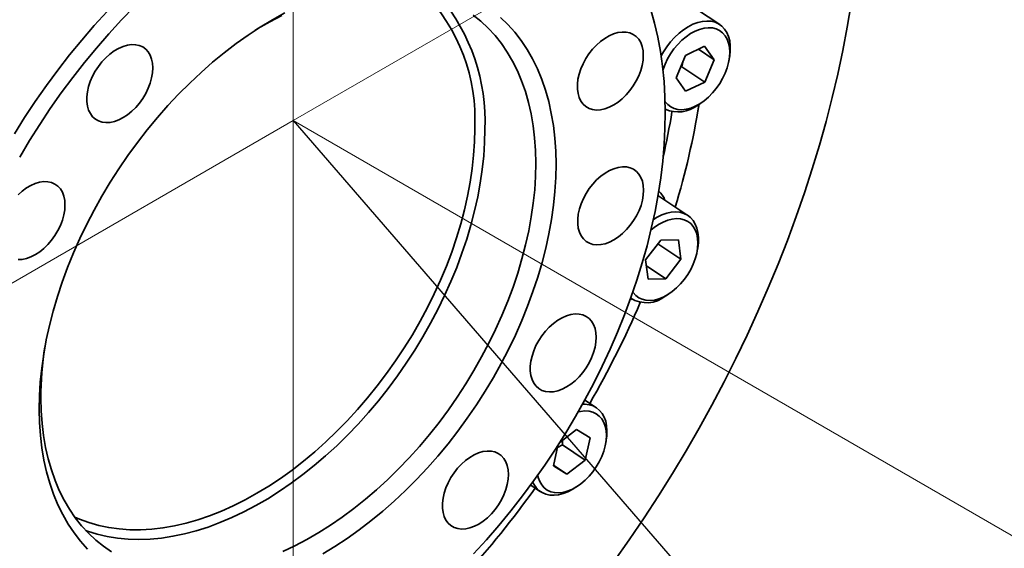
# Model space of a CAD drawing. Header units: millimetres. Extents: x -8713 to 3261, y -18743 to -8704.
# Tile 144 of 154: x 3161 to 3171, y -18297 to -18292. Entities that reach past the tile are written whole.
import ezdxf

# ---------------------------------------------------------------- set-up
doc = ezdxf.new("R2010")
doc.units = ezdxf.units.MM
doc.header["$LTSCALE"] = 10
doc.layers.add('1轮廓实线层', color=7, linetype='Continuous', lineweight=18)

msp = doc.modelspace()

# ---------------------------------------------------------------- linework, layer by layer
msp.add_line((3163.9041, -18292.7891), (3175.5955, -18306.2891))
at = {"color": 7, "linetype": 'Continuous', "lineweight": 35}
for p, q in [((3167.6332, -18294.5431), (3167.6599, -18294.5261)), ((3167.2818, -18294.5677), (3167.2965, -18294.5775)), ((3167.032, -18296.0173), (3167.0373, -18295.9861))]:
    msp.add_line(p, q, dxfattribs=at)
at = {"color": 7, "linetype": 'Continuous', "lineweight": 35, "flags": 128}
for points in [[(3166.937, -18294.9574), (3166.9339, -18294.9111), (3166.9251, -18294.8685), (3166.9105, -18294.8302), (3166.8905, -18294.797), (3166.8655, -18294.7694), (3166.8358, -18294.748), (3166.802, -18294.7331), (3166.7648, -18294.7251), (3166.7247, -18294.7239), (3166.6826, -18294.7298), (3166.6391, -18294.7424), (3166.595, -18294.7618), (3166.5511, -18294.7874), (3166.5082, -18294.8188), (3166.467, -18294.8555), (3166.4284, -18294.8968), (3166.3929, -18294.942), (3166.3613, -18294.9902), (3166.334, -18295.0407), (3166.3116, -18295.0925), (3166.2945, -18295.1446), (3166.2829, -18295.1963), (3166.2772, -18295.2464), (3166.2773, -18295.2942), (3166.2832, -18295.3387), (3166.295, -18295.3793), (3166.3123, -18295.4151), (3166.3349, -18295.4456), (3166.3623, -18295.4701), (3166.3941, -18295.4883), (3166.4296, -18295.4998), (3166.4684, -18295.5044), (3166.5096, -18295.5021), (3166.5525, -18295.4928), (3166.5964, -18295.4767), (3166.6405, -18295.4542), (3166.684, -18295.4257), (3166.7261, -18295.3915), (3166.7661, -18295.3524), (3166.8032, -18295.3091), (3166.8368, -18295.2623), (3166.8664, -18295.2128), (3166.8913, -18295.1615), (3166.9111, -18295.1095), (3166.9254, -18295.0575), (3166.9341, -18295.0065), (3166.937, -18294.9574)], [(3166.0581, -18296.3291), (3166.0551, -18296.2828), (3166.0462, -18296.2401), (3166.0316, -18296.2019), (3166.0116, -18296.1687), (3165.9866, -18296.1411), (3165.9569, -18296.1197), (3165.9232, -18296.1048), (3165.8859, -18296.0967), (3165.8459, -18296.0956), (3165.8037, -18296.1014), (3165.7602, -18296.1141), (3165.7161, -18296.1334), (3165.6722, -18296.159), (3165.6293, -18296.1905), (3165.5882, -18296.2272), (3165.5495, -18296.2685), (3165.5141, -18296.3137), (3165.4824, -18296.3619), (3165.4552, -18296.4124), (3165.4328, -18296.4642), (3165.4156, -18296.5163), (3165.4041, -18296.5679), (3165.3983, -18296.6181), (3165.3984, -18296.6658), (3165.4044, -18296.7104), (3165.4161, -18296.751), (3165.4334, -18296.7868), (3165.456, -18296.8172), (3165.4834, -18296.8418), (3165.5152, -18296.86), (3165.5508, -18296.8715), (3165.5895, -18296.8761), (3165.6307, -18296.8737), (3165.6736, -18296.8644), (3165.7175, -18296.8484), (3165.7616, -18296.8259), (3165.8051, -18296.7973), (3165.8472, -18296.7632), (3165.8872, -18296.7241), (3165.9243, -18296.6808), (3165.958, -18296.6339), (3165.9875, -18296.5845), (3166.0124, -18296.5332), (3166.0322, -18296.4811), (3166.0466, -18296.4291), (3166.0553, -18296.3781), (3166.0581, -18296.3291)]]:
    msp.add_lwpolyline(points, dxfattribs=at)
at = {"layer": '1轮廓实线层'}
for q in [(3163.9041, -18263.938), (3185.3825, -18280.3886), (3142.4258, -18305.1897), (3163.9041, -18317.5902), (3185.3825, -18305.1897)]:
    msp.add_line((3163.9041, -18292.7891), q, dxfattribs=at)
at = {"layer": '1轮廓实线层', "color": 7, "linetype": 'Continuous', "lineweight": 35}
for p, q in [((3168.173, -18291.8279), (3167.8341, -18291.6031)), ((3167.8311, -18292.1358), (3168.0217, -18292.0454)), ((3168.0217, -18292.0454), (3168.1174, -18292.179)), ((3167.7361, -18292.3599), (3167.8311, -18292.1358)), ((3167.9601, -18292.0746), (3168.1174, -18292.179)), ((3168.2668, -18292.1827), (3168.2721, -18292.1515)), ((3167.7807, -18292.2547), (3167.7936, -18292.2512)), ((3167.7936, -18292.2512), (3167.8081, -18292.1901)), ((3167.7936, -18292.2512), (3168.0225, -18292.4031)), ((3168.1174, -18292.179), (3168.0225, -18292.4031)), ((3167.8318, -18292.4935), (3167.7361, -18292.3599)), ((3168.0225, -18292.4031), (3167.8318, -18292.4935)), ((3167.9523, -18292.6335), (3167.979, -18292.6165)), ((3167.9538, -18292.6967), (3167.9614, -18292.6521)), ((3167.8539, -18293.7376), (3167.555, -18293.5392)), ((3167.4314, -18294.1836), (3167.5824, -18293.9862)), ((3167.5551, -18294.0227), (3167.784, -18294.1746)), ((3167.5824, -18293.9862), (3167.7587, -18293.9816)), ((3167.7587, -18293.9816), (3167.784, -18294.1746)), ((3167.9478, -18294.0924), (3167.9531, -18294.0612)), ((3167.4567, -18294.3766), (3167.4314, -18294.1836)), ((3167.784, -18294.1746), (3167.633, -18294.372)), ((3167.4392, -18294.2434), (3167.633, -18294.372)), ((3167.633, -18294.372), (3167.4567, -18294.3766)), ((3166.9382, -18295.6625), (3166.8227, -18295.5858)), ((3166.5721, -18296.0102), (3166.7409, -18295.8811)), ((3166.7409, -18295.8811), (3166.8761, -18295.9632)), ((3166.5982, -18296.0342), (3166.6006, -18295.9885)), ((3166.8761, -18295.9632), (3166.8271, -18296.1861)), ((3166.5079, -18296.2448), (3166.5528, -18296.0406)), ((3166.5484, -18296.0602), (3166.5982, -18296.0342)), ((3166.5982, -18296.0342), (3166.8271, -18296.1861)), ((3166.8271, -18296.1861), (3166.643, -18296.3269)), ((3166.643, -18296.3269), (3166.5079, -18296.2448)), ((3166.5094, -18296.2382), (3166.643, -18296.3269)), ((3166.2809, -18296.4361), (3166.3808, -18296.5024)), ((3166.7175, -18296.468), (3166.7442, -18296.451))]:
    msp.add_line(p, q, dxfattribs=at)
at = {"layer": '1轮廓实线层', "color": 7, "linetype": 'Continuous', "lineweight": 35, "flags": 128}
for points in [[(3162.3164, -18291.6468), (3162.1866, -18291.7812), (3162.0596, -18291.9199), (3161.9356, -18292.0625), (3161.8147, -18292.2089), (3161.6972, -18292.3589), (3161.5833, -18292.5121), (3161.4731, -18292.6685), (3161.3668, -18292.8276), (3161.2646, -18292.9894), (3161.1667, -18293.1534)], [(3162.3164, -18291.6468), (3162.1866, -18291.7812), (3162.0596, -18291.9199), (3161.9356, -18292.0625), (3161.8147, -18292.2089), (3161.6972, -18292.3589), (3161.5833, -18292.5121), (3161.4731, -18292.6685), (3161.3668, -18292.8276), (3161.2646, -18292.9894), (3161.1667, -18293.1534)], [(3167.1162, -18297.1985), (3167.2681, -18296.9828), (3167.4162, -18296.7643), (3167.5603, -18296.5432), (3167.7003, -18296.3195), (3167.836, -18296.0936), (3167.9675, -18295.8656), (3168.0945, -18295.6356), (3168.2169, -18295.404), (3168.3347, -18295.1707), (3168.4478, -18294.9362), (3168.556, -18294.7005), (3168.6593, -18294.4638), (3168.7576, -18294.2263), (3168.8508, -18293.9883), (3168.9389, -18293.7499), (3169.0217, -18293.5114), (3169.0992, -18293.2728), (3169.1713, -18293.0344), (3169.2381, -18292.7965), (3169.2993, -18292.5591), (3169.355, -18292.3226), (3169.4051, -18292.087), (3169.4496, -18291.8526), (3169.4885, -18291.6196)], [(3161.1133, -18292.9223), (3161.2161, -18292.7585), (3161.323, -18292.5973), (3161.4339, -18292.4389), (3161.5485, -18292.2835), (3161.6668, -18292.1314), (3161.7884, -18291.9828), (3161.9133, -18291.838), (3162.0412, -18291.6971)], [(3161.1133, -18292.9223), (3161.2161, -18292.7585), (3161.323, -18292.5973), (3161.4339, -18292.4389), (3161.5485, -18292.2835), (3161.6668, -18292.1314), (3161.7884, -18291.9828), (3161.9133, -18291.838), (3162.0412, -18291.6971)], [(3161.3613, -18295.6787), (3161.364, -18295.544), (3161.3725, -18295.4068), (3161.3868, -18295.2675), (3161.407, -18295.1263), (3161.4329, -18294.9835), (3161.4645, -18294.8396), (3161.5017, -18294.6948), (3161.5445, -18294.5495), (3161.5927, -18294.4039), (3161.6463, -18294.2584), (3161.705, -18294.1134), (3161.7689, -18293.9691), (3161.8377, -18293.8259), (3161.9113, -18293.6842), (3161.9895, -18293.5442), (3162.0721, -18293.4062), (3162.159, -18293.2706), (3162.2499, -18293.1377), (3162.3447, -18293.0078), (3162.4431, -18292.8811), (3162.5449, -18292.758), (3162.6499, -18292.6388), (3162.7578, -18292.5236), (3162.8685, -18292.4128), (3162.9815, -18292.3066), (3163.0968, -18292.2053), (3163.214, -18292.1091), (3163.3329, -18292.0182), (3163.4531, -18291.9328), (3163.5745, -18291.8531), (3163.6968, -18291.7793), (3163.8196, -18291.7115)], [(3161.3613, -18295.6787), (3161.364, -18295.544), (3161.3725, -18295.4068), (3161.3868, -18295.2675), (3161.407, -18295.1263), (3161.4329, -18294.9835), (3161.4645, -18294.8396), (3161.5017, -18294.6948), (3161.5445, -18294.5495), (3161.5927, -18294.4039), (3161.6463, -18294.2584), (3161.705, -18294.1134), (3161.7689, -18293.9691), (3161.8377, -18293.8259), (3161.9113, -18293.6842), (3161.9895, -18293.5442), (3162.0721, -18293.4062), (3162.159, -18293.2706), (3162.2499, -18293.1377), (3162.3447, -18293.0078), (3162.4431, -18292.8811), (3162.5449, -18292.758), (3162.6499, -18292.6388), (3162.7578, -18292.5236), (3162.8685, -18292.4128), (3162.9815, -18292.3066), (3163.0968, -18292.2053), (3163.214, -18292.1091), (3163.3329, -18292.0182), (3163.4531, -18291.9328), (3163.5745, -18291.8531), (3163.6968, -18291.7793), (3163.8196, -18291.7115)], [(3163.7902, -18291.7367), (3163.6707, -18291.7997), (3163.5515, -18291.8687), (3163.5205, -18291.8877)], [(3163.7902, -18291.7367), (3163.6707, -18291.7997), (3163.5515, -18291.8687), (3163.5205, -18291.8877)], [(3163.8011, -18297.1005), (3163.9208, -18297.0438), (3164.0404, -18296.9808), (3164.1595, -18296.9118), (3164.2779, -18296.8369), (3164.3953, -18296.7563), (3164.5115, -18296.6701), (3164.6261, -18296.5787), (3164.739, -18296.4821), (3164.8497, -18296.3806), (3164.9582, -18296.2745), (3165.064, -18296.164), (3165.1671, -18296.0493), (3165.2671, -18295.9308), (3165.3638, -18295.8087), (3165.4569, -18295.6832), (3165.5464, -18295.5548), (3165.6318, -18295.4236), (3165.7132, -18295.29), (3165.7901, -18295.1543), (3165.8626, -18295.0168), (3165.9304, -18294.8779), (3165.9933, -18294.7378), (3166.0513, -18294.5969), (3166.1041, -18294.4555), (3166.1517, -18294.314), (3166.1939, -18294.1726), (3166.2306, -18294.0318), (3166.2618, -18293.8918), (3166.2874, -18293.7529), (3166.3073, -18293.6156), (3166.3214, -18293.48), (3166.3298, -18293.3466), (3166.3325, -18293.2156), (3166.3293, -18293.0874), (3166.3204, -18292.9622), (3166.3057, -18292.8403), (3166.2853, -18292.7221), (3166.2592, -18292.6078), (3166.2275, -18292.4976), (3166.1902, -18292.3918), (3166.1475, -18292.2907), (3166.0995, -18292.1945), (3166.0462, -18292.1035), (3165.9878, -18292.0177), (3165.9244, -18291.9376), (3165.8562, -18291.8631), (3165.7833, -18291.7946), (3165.7059, -18291.7321)], [(3163.8011, -18297.1005), (3163.9208, -18297.0438), (3164.0404, -18296.9808), (3164.1595, -18296.9118), (3164.2779, -18296.8369), (3164.3953, -18296.7563), (3164.5115, -18296.6701), (3164.6261, -18296.5787), (3164.739, -18296.4821), (3164.8497, -18296.3806), (3164.9582, -18296.2745), (3165.064, -18296.164), (3165.1671, -18296.0493), (3165.2671, -18295.9308), (3165.3638, -18295.8087), (3165.4569, -18295.6832), (3165.5464, -18295.5548), (3165.6318, -18295.4236), (3165.7132, -18295.29), (3165.7901, -18295.1543), (3165.8626, -18295.0168), (3165.9304, -18294.8779), (3165.9933, -18294.7378), (3166.0513, -18294.5969), (3166.1041, -18294.4555), (3166.1517, -18294.314), (3166.1939, -18294.1726), (3166.2306, -18294.0318), (3166.2618, -18293.8918), (3166.2874, -18293.7529), (3166.3073, -18293.6156), (3166.3214, -18293.48), (3166.3298, -18293.3466), (3166.3325, -18293.2156), (3166.3293, -18293.0874), (3166.3204, -18292.9622), (3166.3057, -18292.8403), (3166.2853, -18292.7221), (3166.2592, -18292.6078), (3166.2275, -18292.4976), (3166.1902, -18292.3918), (3166.1475, -18292.2907), (3166.0995, -18292.1945), (3166.0462, -18292.1035), (3165.9878, -18292.0177), (3165.9244, -18291.9376), (3165.8562, -18291.8631), (3165.7833, -18291.7946), (3165.7059, -18291.7321)], [(3165.9784, -18291.7555), (3166.0524, -18291.8272), (3166.1216, -18291.905), (3166.1859, -18291.9884), (3166.2452, -18292.0775), (3166.2992, -18292.1719), (3166.3479, -18292.2715), (3166.3912, -18292.3761), (3166.429, -18292.4853), (3166.4611, -18292.599), (3166.4875, -18292.7169), (3166.5082, -18292.8388), (3166.5231, -18292.9642), (3166.5322, -18293.0931), (3166.5354, -18293.225), (3166.5327, -18293.3597), (3166.5242, -18293.4969), (3166.5099, -18293.6363), (3166.4897, -18293.7775), (3166.4638, -18293.9202), (3166.4322, -18294.0641), (3166.395, -18294.2089), (3166.3522, -18294.3543), (3166.304, -18294.4998), (3166.2504, -18294.6453), (3166.1916, -18294.7903), (3166.1278, -18294.9346), (3166.059, -18295.0778), (3165.9854, -18295.2195), (3165.9072, -18295.3595), (3165.8246, -18295.4975), (3165.7377, -18295.6331), (3165.6468, -18295.766), (3165.552, -18295.8959), (3165.4536, -18296.0226), (3165.3518, -18296.1457), (3165.2468, -18296.265), (3165.1389, -18296.3801), (3165.0282, -18296.4909), (3164.9151, -18296.5971), (3164.7999, -18296.6984), (3164.6827, -18296.7946), (3164.5638, -18296.8855), (3164.4435, -18296.971), (3164.3222, -18297.0506), (3164.1999, -18297.1245)], [(3165.9784, -18291.7555), (3166.0524, -18291.8272), (3166.1216, -18291.905), (3166.1859, -18291.9884), (3166.2452, -18292.0775), (3166.2992, -18292.1719), (3166.3479, -18292.2715), (3166.3912, -18292.3761), (3166.429, -18292.4853), (3166.4611, -18292.599), (3166.4875, -18292.7169), (3166.5082, -18292.8388), (3166.5231, -18292.9642), (3166.5322, -18293.0931), (3166.5354, -18293.225), (3166.5327, -18293.3597), (3166.5242, -18293.4969), (3166.5099, -18293.6363), (3166.4897, -18293.7775), (3166.4638, -18293.9202), (3166.4322, -18294.0641), (3166.395, -18294.2089), (3166.3522, -18294.3543), (3166.304, -18294.4998), (3166.2504, -18294.6453), (3166.1916, -18294.7903), (3166.1278, -18294.9346), (3166.059, -18295.0778), (3165.9854, -18295.2195), (3165.9072, -18295.3595), (3165.8246, -18295.4975), (3165.7377, -18295.6331), (3165.6468, -18295.766), (3165.552, -18295.8959), (3165.4536, -18296.0226), (3165.3518, -18296.1457), (3165.2468, -18296.265), (3165.1389, -18296.3801), (3165.0282, -18296.4909), (3164.9151, -18296.5971), (3164.7999, -18296.6984), (3164.6827, -18296.7946), (3164.5638, -18296.8855), (3164.4435, -18296.971), (3164.3222, -18297.0506), (3164.1999, -18297.1245)], [(3165.71, -18297.1225), (3165.8371, -18296.9839), (3165.9611, -18296.8412), (3166.082, -18296.6948), (3166.1995, -18296.5448), (3166.3134, -18296.3916), (3166.4236, -18296.2352), (3166.5299, -18296.0761), (3166.632, -18295.9143), (3166.73, -18295.7503), (3166.8235, -18295.5842), (3166.9126, -18295.4163), (3166.9969, -18295.2469), (3167.0764, -18295.0762), (3167.1509, -18294.9046), (3167.2204, -18294.7322), (3167.2847, -18294.5594), (3167.3438, -18294.3864), (3167.3974, -18294.2135), (3167.4456, -18294.041), (3167.4883, -18293.8692), (3167.5254, -18293.6983), (3167.5568, -18293.5285), (3167.5826, -18293.3602), (3167.6025, -18293.1937), (3167.6167, -18293.0291), (3167.6251, -18292.8668), (3167.6277, -18292.707), (3167.6245, -18292.5499), (3167.6155, -18292.3959), (3167.6006, -18292.2451), (3167.58, -18292.0978), (3167.5536, -18291.9542), (3167.5216, -18291.8146), (3167.4839, -18291.6791)], [(3165.71, -18297.1225), (3165.8371, -18296.9839), (3165.9611, -18296.8412), (3166.082, -18296.6948), (3166.1995, -18296.5448), (3166.3134, -18296.3916), (3166.4236, -18296.2352), (3166.5299, -18296.0761), (3166.632, -18295.9143), (3166.73, -18295.7503), (3166.8235, -18295.5842), (3166.9126, -18295.4163), (3166.9969, -18295.2469), (3167.0764, -18295.0762), (3167.1509, -18294.9046), (3167.2204, -18294.7322), (3167.2847, -18294.5594), (3167.3438, -18294.3864), (3167.3974, -18294.2135), (3167.4456, -18294.041), (3167.4883, -18293.8692), (3167.5254, -18293.6983), (3167.5568, -18293.5285), (3167.5826, -18293.3602), (3167.6025, -18293.1937), (3167.6167, -18293.0291), (3167.6251, -18292.8668), (3167.6277, -18292.707), (3167.6245, -18292.5499), (3167.6155, -18292.3959), (3167.6006, -18292.2451), (3167.58, -18292.0978), (3167.5536, -18291.9542), (3167.5216, -18291.8146), (3167.4839, -18291.6791)], [(3167.5867, -18292.1413), (3167.609, -18292.1018), (3167.6429, -18292.0499), (3167.6807, -18292.0009), (3167.7218, -18291.9558), (3167.7654, -18291.915), (3167.811, -18291.8793), (3167.8579, -18291.8492), (3167.9053, -18291.8252), (3167.9525, -18291.8075), (3167.9989, -18291.7965), (3168.0437, -18291.7924), (3168.0862, -18291.7951), (3168.1258, -18291.8048), (3168.1619, -18291.8211), (3168.1939, -18291.8439), (3168.2214, -18291.8729), (3168.244, -18291.9075), (3168.2612, -18291.9473), (3168.2729, -18291.9916), (3168.2788, -18292.0398), (3168.2789, -18292.0912), (3168.2732, -18292.145), (3168.2721, -18292.1515)], [(3167.6261, -18292.5987), (3167.6268, -18292.5997), (3167.6521, -18292.6285), (3167.6821, -18292.6513), (3167.7163, -18292.6675), (3167.754, -18292.6769), (3167.7948, -18292.6794), (3167.8378, -18292.6748), (3167.8823, -18292.6633), (3167.9275, -18292.645), (3167.9728, -18292.6203), (3168.0173, -18292.5897), (3168.0602, -18292.5535), (3168.1008, -18292.5125), (3168.1385, -18292.4673), (3168.1725, -18292.4187), (3168.2023, -18292.3676), (3168.2275, -18292.3148), (3168.2474, -18292.2612), (3168.2619, -18292.2078), (3168.2707, -18292.1554), (3168.2735, -18292.105), (3168.2705, -18292.0574), (3168.2615, -18292.0134), (3168.2469, -18291.9738), (3168.2267, -18291.9392), (3168.2014, -18291.9103), (3168.1714, -18291.8876), (3168.1373, -18291.8714), (3168.0995, -18291.862), (3168.0588, -18291.8595), (3168.0158, -18291.8641), (3167.9713, -18291.8756), (3167.926, -18291.8939), (3167.8807, -18291.9186), (3167.8363, -18291.9492), (3167.7934, -18291.9854), (3167.7527, -18292.0264), (3167.7151, -18292.0716), (3167.681, -18292.1202), (3167.6512, -18292.1713), (3167.6261, -18292.2241), (3167.6061, -18292.2777), (3167.6048, -18292.2818)], [(3167.4084, -18292.1358), (3167.4054, -18292.0895), (3167.3965, -18292.0469), (3167.3819, -18292.0086), (3167.3619, -18291.9754), (3167.3369, -18291.9478), (3167.3072, -18291.9264), (3167.2735, -18291.9116), (3167.2362, -18291.9035), (3167.1962, -18291.9023), (3167.154, -18291.9082), (3167.1105, -18291.9208), (3167.0664, -18291.9402), (3167.0225, -18291.9658), (3166.9796, -18291.9972), (3166.9385, -18292.0339), (3166.8998, -18292.0752), (3166.8644, -18292.1204), (3166.8327, -18292.1686), (3166.8054, -18292.2191), (3166.783, -18292.2709), (3166.7659, -18292.323), (3166.7544, -18292.3747), (3166.7486, -18292.4248), (3166.7487, -18292.4726), (3166.7546, -18292.5171), (3166.7664, -18292.5577), (3166.7837, -18292.5935), (3166.8063, -18292.624), (3166.8337, -18292.6485), (3166.8655, -18292.6667), (3166.901, -18292.6782), (3166.9398, -18292.6828), (3166.981, -18292.6805), (3167.0239, -18292.6712), (3167.0678, -18292.6551), (3167.1119, -18292.6326), (3167.1554, -18292.6041), (3167.1975, -18292.5699), (3167.2375, -18292.5308), (3167.2746, -18292.4875), (3167.3083, -18292.4407), (3167.3378, -18292.3912), (3167.3627, -18292.34), (3167.3825, -18292.2879), (3167.3969, -18292.2359), (3167.4056, -18292.1849), (3167.4084, -18292.1358)], [(3167.4084, -18292.1358), (3167.4054, -18292.0895), (3167.3965, -18292.0469), (3167.3819, -18292.0086), (3167.3619, -18291.9754), (3167.3369, -18291.9478), (3167.3072, -18291.9264), (3167.2735, -18291.9116), (3167.2362, -18291.9035), (3167.1962, -18291.9023), (3167.154, -18291.9082), (3167.1105, -18291.9208), (3167.0664, -18291.9402), (3167.0225, -18291.9658), (3166.9796, -18291.9972), (3166.9385, -18292.0339), (3166.8998, -18292.0752), (3166.8644, -18292.1204), (3166.8327, -18292.1686), (3166.8054, -18292.2191), (3166.783, -18292.2709), (3166.7659, -18292.323), (3166.7544, -18292.3747), (3166.7486, -18292.4248), (3166.7487, -18292.4726), (3166.7546, -18292.5171), (3166.7664, -18292.5577), (3166.7837, -18292.5935), (3166.8063, -18292.624), (3166.8337, -18292.6485), (3166.8655, -18292.6667), (3166.901, -18292.6782), (3166.9398, -18292.6828), (3166.981, -18292.6805), (3167.0239, -18292.6712), (3167.0678, -18292.6551), (3167.1119, -18292.6326), (3167.1554, -18292.6041), (3167.1975, -18292.5699), (3167.2375, -18292.5308), (3167.2746, -18292.4875), (3167.3083, -18292.4407), (3167.3378, -18292.3912), (3167.3627, -18292.34), (3167.3825, -18292.2879), (3167.3969, -18292.2359), (3167.4056, -18292.1849), (3167.4084, -18292.1358)], [(3162.4991, -18292.2614), (3162.496, -18292.2151), (3162.4872, -18292.1725), (3162.4726, -18292.1342), (3162.4526, -18292.101), (3162.4276, -18292.0734), (3162.3979, -18292.052), (3162.3641, -18292.0372), (3162.3269, -18292.0291), (3162.2868, -18292.0279), (3162.2447, -18292.0338), (3162.2012, -18292.0465), (3162.1571, -18292.0658), (3162.1132, -18292.0914), (3162.0703, -18292.1228), (3162.0291, -18292.1595), (3161.9905, -18292.2008), (3161.955, -18292.246), (3161.9234, -18292.2942), (3161.8961, -18292.3447), (3161.8737, -18292.3965), (3161.8566, -18292.4486), (3161.845, -18292.5003), (3161.8393, -18292.5504), (3161.8394, -18292.5982), (3161.8453, -18292.6428), (3161.8571, -18292.6833), (3161.8744, -18292.7191), (3161.897, -18292.7496), (3161.9244, -18292.7741), (3161.9562, -18292.7923), (3161.9917, -18292.8038), (3162.0305, -18292.8084), (3162.0717, -18292.8061), (3162.1146, -18292.7968), (3162.1585, -18292.7807), (3162.2026, -18292.7582), (3162.2461, -18292.7297), (3162.2882, -18292.6955), (3162.3282, -18292.6564), (3162.3653, -18292.6131), (3162.3989, -18292.5663), (3162.4285, -18292.5168), (3162.4534, -18292.4656), (3162.4732, -18292.4135), (3162.4875, -18292.3615), (3162.4962, -18292.3105), (3162.4991, -18292.2614)], [(3162.4991, -18292.2614), (3162.496, -18292.2151), (3162.4872, -18292.1725), (3162.4726, -18292.1342), (3162.4526, -18292.101), (3162.4276, -18292.0734), (3162.3979, -18292.052), (3162.3641, -18292.0372), (3162.3269, -18292.0291), (3162.2868, -18292.0279), (3162.2447, -18292.0338), (3162.2012, -18292.0465), (3162.1571, -18292.0658), (3162.1132, -18292.0914), (3162.0703, -18292.1228), (3162.0291, -18292.1595), (3161.9905, -18292.2008), (3161.955, -18292.246), (3161.9234, -18292.2942), (3161.8961, -18292.3447), (3161.8737, -18292.3965), (3161.8566, -18292.4486), (3161.845, -18292.5003), (3161.8393, -18292.5504), (3161.8394, -18292.5982), (3161.8453, -18292.6428), (3161.8571, -18292.6833), (3161.8744, -18292.7191), (3161.897, -18292.7496), (3161.9244, -18292.7741), (3161.9562, -18292.7923), (3161.9917, -18292.8038), (3162.0305, -18292.8084), (3162.0717, -18292.8061), (3162.1146, -18292.7968), (3162.1585, -18292.7807), (3162.2026, -18292.7582), (3162.2461, -18292.7297), (3162.2882, -18292.6955), (3162.3282, -18292.6564), (3162.3653, -18292.6131), (3162.3989, -18292.5663), (3162.4285, -18292.5168), (3162.4534, -18292.4656), (3162.4732, -18292.4135), (3162.4875, -18292.3615), (3162.4962, -18292.3105), (3162.4991, -18292.2614)], [(3167.966, -18292.6247), (3167.9649, -18292.6316), (3167.9614, -18292.6521)], [(3161.7182, -18296.7559), (3161.7662, -18296.7769), (3161.8601, -18296.8117), (3161.9574, -18296.8397), (3162.058, -18296.861), (3162.1616, -18296.8754), (3162.2679, -18296.8829), (3162.3767, -18296.8836), (3162.4877, -18296.8773), (3162.6006, -18296.8642), (3162.7152, -18296.8442), (3162.8313, -18296.8174), (3162.9485, -18296.7838), (3163.0665, -18296.7437), (3163.185, -18296.6969), (3163.3039, -18296.6437), (3163.4227, -18296.5842), (3163.5412, -18296.5185), (3163.6592, -18296.4468), (3163.7763, -18296.3692), (3163.8922, -18296.286), (3164.0067, -18296.1974), (3164.1195, -18296.1034), (3164.2303, -18296.0045), (3164.3389, -18295.9008), (3164.4449, -18295.7926), (3164.5482, -18295.6801), (3164.6485, -18295.5636), (3164.7456, -18295.4433), (3164.8391, -18295.3197), (3164.929, -18295.1929), (3165.0149, -18295.0633), (3165.0966, -18294.9312), (3165.1741, -18294.7969), (3165.247, -18294.6607), (3165.3153, -18294.523), (3165.3786, -18294.384), (3165.437, -18294.2442), (3165.4902, -18294.1039), (3165.5381, -18293.9633), (3165.5807, -18293.8229), (3165.6177, -18293.683), (3165.6492, -18293.5439), (3165.675, -18293.4059), (3165.695, -18293.2694), (3165.7093, -18293.1348), (3165.7178, -18293.0022), (3165.7205, -18292.8721)], [(3161.7182, -18296.7559), (3161.7662, -18296.7769), (3161.8601, -18296.8117), (3161.9574, -18296.8397), (3162.058, -18296.861), (3162.1616, -18296.8754), (3162.2679, -18296.8829), (3162.3767, -18296.8836), (3162.4877, -18296.8773), (3162.6006, -18296.8642), (3162.7152, -18296.8442), (3162.8313, -18296.8174), (3162.9485, -18296.7838), (3163.0665, -18296.7437), (3163.185, -18296.6969), (3163.3039, -18296.6437), (3163.4227, -18296.5842), (3163.5412, -18296.5185), (3163.6592, -18296.4468), (3163.7763, -18296.3692), (3163.8922, -18296.286), (3164.0067, -18296.1974), (3164.1195, -18296.1034), (3164.2303, -18296.0045), (3164.3389, -18295.9008), (3164.4449, -18295.7926), (3164.5482, -18295.6801), (3164.6485, -18295.5636), (3164.7456, -18295.4433), (3164.8391, -18295.3197), (3164.929, -18295.1929), (3165.0149, -18295.0633), (3165.0966, -18294.9312), (3165.1741, -18294.7969), (3165.247, -18294.6607), (3165.3153, -18294.523), (3165.3786, -18294.384), (3165.437, -18294.2442), (3165.4902, -18294.1039), (3165.5381, -18293.9633), (3165.5807, -18293.8229), (3165.6177, -18293.683), (3165.6492, -18293.5439), (3165.675, -18293.4059), (3165.695, -18293.2694), (3165.7093, -18293.1348), (3165.7178, -18293.0022), (3165.7205, -18292.8721)], [(3165.8219, -18292.8768), (3165.8193, -18293.0078), (3165.8109, -18293.1412), (3165.7967, -18293.2768), (3165.7768, -18293.4141), (3165.7512, -18293.553), (3165.7201, -18293.693), (3165.6833, -18293.8338), (3165.6411, -18293.9752), (3165.5935, -18294.1167), (3165.5407, -18294.2581), (3165.4828, -18294.399), (3165.4199, -18294.539), (3165.3521, -18294.678), (3165.2796, -18294.8155), (3165.2026, -18294.9512), (3165.1213, -18295.0848), (3165.0358, -18295.2159), (3164.9464, -18295.3444), (3164.8532, -18295.4699), (3164.7565, -18295.592), (3164.6565, -18295.7105), (3164.5535, -18295.8252), (3164.4476, -18295.9357), (3164.3392, -18296.0418), (3164.2284, -18296.1433), (3164.1156, -18296.2398), (3164.0009, -18296.3313), (3163.8848, -18296.4175), (3163.7674, -18296.4981), (3163.6489, -18296.573), (3163.5298, -18296.642), (3163.4103, -18296.705), (3163.2906, -18296.7617), (3163.171, -18296.8122), (3163.0518, -18296.8562), (3162.9333, -18296.8936), (3162.8158, -18296.9244), (3162.6995, -18296.9485), (3162.5847, -18296.9658), (3162.4717, -18296.9763), (3162.3608, -18296.98), (3162.2521, -18296.9769), (3162.146, -18296.9669), (3162.0427, -18296.9501), (3161.9424, -18296.9265), (3161.8454, -18296.8962), (3161.8288, -18296.8903)], [(3165.8219, -18292.8768), (3165.8193, -18293.0078), (3165.8109, -18293.1412), (3165.7967, -18293.2768), (3165.7768, -18293.4141), (3165.7512, -18293.553), (3165.7201, -18293.693), (3165.6833, -18293.8338), (3165.6411, -18293.9752), (3165.5935, -18294.1167), (3165.5407, -18294.2581), (3165.4828, -18294.399), (3165.4199, -18294.539), (3165.3521, -18294.678), (3165.2796, -18294.8155), (3165.2026, -18294.9512), (3165.1213, -18295.0848), (3165.0358, -18295.2159), (3164.9464, -18295.3444), (3164.8532, -18295.4699), (3164.7565, -18295.592), (3164.6565, -18295.7105), (3164.5535, -18295.8252), (3164.4476, -18295.9357), (3164.3392, -18296.0418), (3164.2284, -18296.1433), (3164.1156, -18296.2398), (3164.0009, -18296.3313), (3163.8848, -18296.4175), (3163.7674, -18296.4981), (3163.6489, -18296.573), (3163.5298, -18296.642), (3163.4103, -18296.705), (3163.2906, -18296.7617), (3163.171, -18296.8122), (3163.0518, -18296.8562), (3162.9333, -18296.8936), (3162.8158, -18296.9244), (3162.6995, -18296.9485), (3162.5847, -18296.9658), (3162.4717, -18296.9763), (3162.3608, -18296.98), (3162.2521, -18296.9769), (3162.146, -18296.9669), (3162.0427, -18296.9501), (3161.9424, -18296.9265), (3161.8454, -18296.8962), (3161.8288, -18296.8903)], [(3167.4111, -18293.4849), (3167.4081, -18293.4386), (3167.3992, -18293.396), (3167.3847, -18293.3577), (3167.3647, -18293.3245), (3167.3396, -18293.2969), (3167.31, -18293.2755), (3167.2762, -18293.2607), (3167.239, -18293.2526), (3167.1989, -18293.2515), (3167.1567, -18293.2573), (3167.1132, -18293.27), (3167.0691, -18293.2893), (3167.0252, -18293.3149), (3166.9823, -18293.3463), (3166.9412, -18293.383), (3166.9026, -18293.4243), (3166.8671, -18293.4695), (3166.8355, -18293.5178), (3166.8082, -18293.5682), (3166.7858, -18293.62), (3166.7687, -18293.6722), (3166.7571, -18293.7238), (3166.7513, -18293.7739), (3166.7514, -18293.8217), (3166.7574, -18293.8663), (3166.7691, -18293.9068), (3166.7864, -18293.9426), (3166.809, -18293.9731), (3166.8364, -18293.9976), (3166.8682, -18294.0158), (3166.9038, -18294.0273), (3166.9425, -18294.0319), (3166.9837, -18294.0296), (3167.0267, -18294.0203), (3167.0706, -18294.0043), (3167.1147, -18293.9818), (3167.1582, -18293.9532), (3167.2003, -18293.919), (3167.2402, -18293.8799), (3167.2774, -18293.8366), (3167.311, -18293.7898), (3167.3405, -18293.7403), (3167.3654, -18293.6891), (3167.3852, -18293.637), (3167.3996, -18293.585), (3167.4083, -18293.534), (3167.4111, -18293.4849)], [(3167.4111, -18293.4849), (3167.4081, -18293.4386), (3167.3992, -18293.396), (3167.3847, -18293.3577), (3167.3647, -18293.3245), (3167.3396, -18293.2969), (3167.31, -18293.2755), (3167.2762, -18293.2607), (3167.239, -18293.2526), (3167.1989, -18293.2515), (3167.1567, -18293.2573), (3167.1132, -18293.27), (3167.0691, -18293.2893), (3167.0252, -18293.3149), (3166.9823, -18293.3463), (3166.9412, -18293.383), (3166.9026, -18293.4243), (3166.8671, -18293.4695), (3166.8355, -18293.5178), (3166.8082, -18293.5682), (3166.7858, -18293.62), (3166.7687, -18293.6722), (3166.7571, -18293.7238), (3166.7513, -18293.7739), (3166.7514, -18293.8217), (3166.7574, -18293.8663), (3166.7691, -18293.9068), (3166.7864, -18293.9426), (3166.809, -18293.9731), (3166.8364, -18293.9976), (3166.8682, -18294.0158), (3166.9038, -18294.0273), (3166.9425, -18294.0319), (3166.9837, -18294.0296), (3167.0267, -18294.0203), (3167.0706, -18294.0043), (3167.1147, -18293.9818), (3167.1582, -18293.9532), (3167.2003, -18293.919), (3167.2402, -18293.8799), (3167.2774, -18293.8366), (3167.311, -18293.7898), (3167.3405, -18293.7403), (3167.3654, -18293.6891), (3167.3852, -18293.637), (3167.3996, -18293.585), (3167.4083, -18293.534), (3167.4111, -18293.4849)], [(3161.6202, -18293.6331), (3161.6172, -18293.5868), (3161.6083, -18293.5441), (3161.5937, -18293.5059), (3161.5737, -18293.4727), (3161.5487, -18293.4451), (3161.519, -18293.4237), (3161.4853, -18293.4088), (3161.448, -18293.4008), (3161.408, -18293.3996), (3161.3658, -18293.4054), (3161.3223, -18293.4181), (3161.2782, -18293.4374), (3161.2343, -18293.463), (3161.1914, -18293.4945), (3161.1503, -18293.5312)], [(3161.6202, -18293.6331), (3161.6172, -18293.5868), (3161.6083, -18293.5441), (3161.5937, -18293.5059), (3161.5737, -18293.4727), (3161.5487, -18293.4451), (3161.519, -18293.4237), (3161.4853, -18293.4088), (3161.448, -18293.4008), (3161.408, -18293.3996), (3161.3658, -18293.4054), (3161.3223, -18293.4181), (3161.2782, -18293.4374), (3161.2343, -18293.463), (3161.1914, -18293.4945), (3161.1503, -18293.5312)], [(3161.1516, -18294.1801), (3161.1928, -18294.1777), (3161.2357, -18294.1685), (3161.2796, -18294.1524), (3161.3237, -18294.1299), (3161.3672, -18294.1013), (3161.4093, -18294.0672), (3161.4493, -18294.0281), (3161.4864, -18293.9848), (3161.5201, -18293.9379), (3161.5496, -18293.8885), (3161.5745, -18293.8372), (3161.5943, -18293.7851), (3161.6087, -18293.7331), (3161.6174, -18293.6822), (3161.6202, -18293.6331)], [(3161.1516, -18294.1801), (3161.1928, -18294.1777), (3161.2357, -18294.1685), (3161.2796, -18294.1524), (3161.3237, -18294.1299), (3161.3672, -18294.1013), (3161.4093, -18294.0672), (3161.4493, -18294.0281), (3161.4864, -18293.9848), (3161.5201, -18293.9379), (3161.5496, -18293.8885), (3161.5745, -18293.8372), (3161.5943, -18293.7851), (3161.6087, -18293.7331), (3161.6174, -18293.6822), (3161.6202, -18293.6331)], [(3167.5089, -18293.7773), (3167.5477, -18293.7539), (3167.5951, -18293.731), (3167.6423, -18293.7146), (3167.6884, -18293.7049), (3167.7328, -18293.702), (3167.7748, -18293.7061), (3167.8138, -18293.717), (3167.8492, -18293.7345), (3167.8804, -18293.7585), (3167.907, -18293.7886), (3167.9285, -18293.8242), (3167.9448, -18293.8649), (3167.9554, -18293.91), (3167.9602, -18293.9589), (3167.9592, -18294.0108), (3167.9531, -18294.0612)], [(3167.3042, -18294.5041), (3167.3078, -18294.5093), (3167.3331, -18294.5382), (3167.363, -18294.561), (3167.3972, -18294.5772), (3167.435, -18294.5866), (3167.4757, -18294.589), (3167.5187, -18294.5844), (3167.5632, -18294.5729), (3167.6085, -18294.5547), (3167.6537, -18294.53), (3167.6982, -18294.4993), (3167.7411, -18294.4632), (3167.7818, -18294.4221), (3167.8194, -18294.377), (3167.8535, -18294.3284), (3167.8833, -18294.2773), (3167.9084, -18294.2245), (3167.9284, -18294.1709), (3167.9429, -18294.1175), (3167.9516, -18294.0651), (3167.9545, -18294.0147), (3167.9514, -18293.967), (3167.9425, -18293.923), (3167.9278, -18293.8834), (3167.9076, -18293.8489), (3167.8824, -18293.82), (3167.8524, -18293.7972), (3167.8182, -18293.781), (3167.7804, -18293.7716), (3167.7397, -18293.7692), (3167.6967, -18293.7738), (3167.6522, -18293.7853), (3167.6069, -18293.8035), (3167.5617, -18293.8282), (3167.5172, -18293.8589), (3167.4844, -18293.8859)], [(3166.937, -18294.9574), (3166.9339, -18294.9111), (3166.9251, -18294.8685), (3166.9105, -18294.8302), (3166.8905, -18294.797), (3166.8655, -18294.7694), (3166.8358, -18294.748), (3166.802, -18294.7331), (3166.7648, -18294.7251), (3166.7247, -18294.7239), (3166.6826, -18294.7298), (3166.6391, -18294.7424), (3166.595, -18294.7618), (3166.5511, -18294.7874), (3166.5082, -18294.8188), (3166.467, -18294.8555), (3166.4284, -18294.8968), (3166.3929, -18294.942), (3166.3613, -18294.9902), (3166.334, -18295.0407), (3166.3116, -18295.0925), (3166.2945, -18295.1446), (3166.2829, -18295.1963), (3166.2772, -18295.2464), (3166.2773, -18295.2942), (3166.2832, -18295.3387), (3166.295, -18295.3793), (3166.3123, -18295.4151), (3166.3349, -18295.4456), (3166.3623, -18295.4701), (3166.3941, -18295.4883), (3166.4296, -18295.4998), (3166.4684, -18295.5044), (3166.5096, -18295.5021), (3166.5525, -18295.4928), (3166.5964, -18295.4767), (3166.6405, -18295.4542), (3166.684, -18295.4257), (3166.7261, -18295.3915), (3166.7661, -18295.3524), (3166.8032, -18295.3091), (3166.8368, -18295.2623), (3166.8664, -18295.2128), (3166.8913, -18295.1615), (3166.9111, -18295.1095), (3166.9254, -18295.0575), (3166.9341, -18295.0065), (3166.937, -18294.9574)], [(3161.3786, -18295.5649), (3161.3817, -18295.6931), (3161.3906, -18295.8183), (3161.4053, -18295.9402), (3161.4258, -18296.0584), (3161.4518, -18296.1728), (3161.4835, -18296.2829), (3161.5208, -18296.3887), (3161.5635, -18296.4898), (3161.6115, -18296.586), (3161.6648, -18296.677), (3161.7232, -18296.7628), (3161.7866, -18296.8429), (3161.8548, -18296.9174), (3161.9277, -18296.9859), (3162.0051, -18297.0484), (3162.0868, -18297.1047)], [(3161.3786, -18295.5649), (3161.3817, -18295.6931), (3161.3906, -18295.8183), (3161.4053, -18295.9402), (3161.4258, -18296.0584), (3161.4518, -18296.1728), (3161.4835, -18296.2829), (3161.5208, -18296.3887), (3161.5635, -18296.4898), (3161.6115, -18296.586), (3161.6648, -18296.677), (3161.7232, -18296.7628), (3161.7866, -18296.8429), (3161.8548, -18296.9174), (3161.9277, -18296.9859), (3162.0051, -18297.0484), (3162.0868, -18297.1047)], [(3161.8443, -18297.0765), (3161.7751, -18296.9988), (3161.7107, -18296.9153), (3161.6515, -18296.8262), (3161.5975, -18296.7318), (3161.5487, -18296.6322), (3161.5054, -18296.5276), (3161.4677, -18296.4184), (3161.4356, -18296.3047), (3161.4091, -18296.1868), (3161.3884, -18296.065), (3161.3736, -18295.9395), (3161.3645, -18295.8106), (3161.3613, -18295.6787)], [(3161.8443, -18297.0765), (3161.7751, -18296.9988), (3161.7107, -18296.9153), (3161.6515, -18296.8262), (3161.5975, -18296.7318), (3161.5487, -18296.6322), (3161.5054, -18296.5276), (3161.4677, -18296.4184), (3161.4356, -18296.3047), (3161.4091, -18296.1868), (3161.3884, -18296.065), (3161.3736, -18295.9395), (3161.3645, -18295.8106), (3161.3613, -18295.6787)], [(3166.3519, -18296.3379), (3166.3572, -18296.3601), (3166.3719, -18296.3997), (3166.3921, -18296.4342), (3166.4173, -18296.4631), (3166.4473, -18296.4859), (3166.4815, -18296.5021), (3166.5193, -18296.5115), (3166.56, -18296.5139), (3166.603, -18296.5094), (3166.6475, -18296.4978), (3166.6927, -18296.4796), (3166.738, -18296.4549), (3166.7825, -18296.4242), (3166.8254, -18296.3881), (3166.866, -18296.347), (3166.9037, -18296.3019), (3166.9377, -18296.2533), (3166.9676, -18296.2022), (3166.9927, -18296.1494), (3167.0127, -18296.0958), (3167.0271, -18296.0424), (3167.0359, -18295.99), (3167.0388, -18295.9396), (3167.0357, -18295.892), (3167.0267, -18295.848), (3167.0121, -18295.8084), (3166.9919, -18295.7738), (3166.9666, -18295.7449), (3166.9367, -18295.7222), (3166.9025, -18295.7059), (3166.8647, -18295.6965), (3166.824, -18295.6941), (3166.781, -18295.6987), (3166.7565, -18295.7042)], [(3166.7999, -18295.6272), (3166.8251, -18295.6272), (3166.8666, -18295.6325), (3166.905, -18295.6447), (3166.9396, -18295.6635), (3166.97, -18295.6886), (3166.9957, -18295.7198), (3167.0163, -18295.7564), (3167.0315, -18295.798), (3167.041, -18295.8438), (3167.0447, -18295.8933), (3167.0427, -18295.9457), (3167.0373, -18295.9861)], [(3166.0581, -18296.3291), (3166.0551, -18296.2828), (3166.0462, -18296.2401), (3166.0316, -18296.2019), (3166.0116, -18296.1687), (3165.9866, -18296.1411), (3165.9569, -18296.1197), (3165.9232, -18296.1048), (3165.8859, -18296.0967), (3165.8459, -18296.0956), (3165.8037, -18296.1014), (3165.7602, -18296.1141), (3165.7161, -18296.1334), (3165.6722, -18296.159), (3165.6293, -18296.1905), (3165.5882, -18296.2272), (3165.5495, -18296.2685), (3165.5141, -18296.3137), (3165.4824, -18296.3619), (3165.4552, -18296.4124), (3165.4328, -18296.4642), (3165.4156, -18296.5163), (3165.4041, -18296.5679), (3165.3983, -18296.6181), (3165.3984, -18296.6658), (3165.4044, -18296.7104), (3165.4161, -18296.751), (3165.4334, -18296.7868), (3165.456, -18296.8172), (3165.4834, -18296.8418), (3165.5152, -18296.86), (3165.5508, -18296.8715), (3165.5895, -18296.8761), (3165.6307, -18296.8737), (3165.6736, -18296.8644), (3165.7175, -18296.8484), (3165.7616, -18296.8259), (3165.8051, -18296.7973), (3165.8472, -18296.7632), (3165.8872, -18296.7241), (3165.9243, -18296.6808), (3165.958, -18296.6339), (3165.9875, -18296.5845), (3166.0124, -18296.5332), (3166.0322, -18296.4811), (3166.0466, -18296.4291), (3166.0553, -18296.3781), (3166.0581, -18296.3291)], [(3166.7175, -18296.468), (3166.7018, -18296.4777), (3166.6544, -18296.5025), (3166.6071, -18296.521), (3166.5606, -18296.5328), (3166.5156, -18296.5378), (3166.4727, -18296.5359), (3166.4327, -18296.5272), (3166.3962, -18296.5116), (3166.3636, -18296.4896), (3166.3355, -18296.4614), (3166.3123, -18296.4275), (3166.3021, -18296.4071)]]:
    msp.add_lwpolyline(points, dxfattribs=at)
at = {"layer": '1轮廓实线层', "color": 7, "linetype": 'Continuous', "lineweight": 35}
for centre, radius, start, end in [((3166.845, -18296.351), 7.5689, 135.49972, 143.82407), ((3166.8457, -18296.3537), 7.4697, 135.0832, 143.77483), ((3163.911, -18292.7707), 1.8123, 356.79089, 44.43992), ((3163.9041, -18292.7891), 1.9198, 357.38205, 40.14259), ((3167.7554, -18292.3855), 0.3166, 246.18729, 308.44982), ((3160.245, -18291.3809), 7.8203, 343.10353, 350.84629), ((3160.7003, -18291.5798), 7.0836, 347.14308, 350.90576), ((3167.3975, -18293.6799), 0.248, 21.89461, 48.30026), ((3158.4094, -18290.7448), 9.7659, 330.06139, 336.68873), ((3167.4409, -18294.3073), 0.3043, 238.54315, 309.20256), ((3164.6403, -18295.5686), 3.2617, 170.91953, 179.9347), ((3158.2734, -18290.6993), 9.9052, 317.80478, 324.39236)]:
    msp.add_arc(centre, radius, start, end, dxfattribs=at)

doc.saveas('drawing.dxf')
